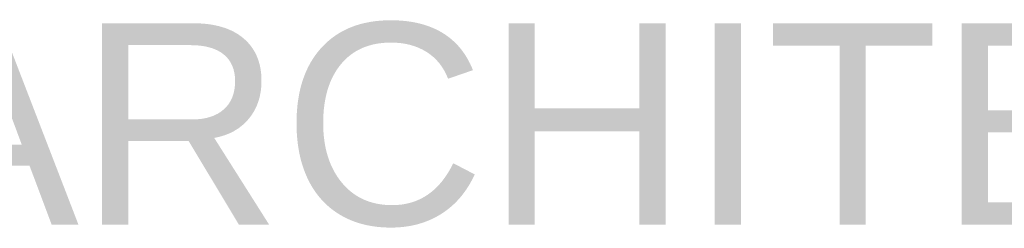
# Model space of a CAD drawing. Header units: millimetres. Extents: x 19422 to 119122, y -6876 to 97602.
# Tile 23 of 35: x 83438 to 87348, y 88445 to 89274. Entities that reach past the tile are written whole.
import ezdxf
from ezdxf.enums import TextEntityAlignment as Align

# ---------------------------------------------------------------- set-up
doc = ezdxf.new("R2010")
doc.units = ezdxf.units.MM
doc.layers.add('PT_IS_01_RZUT PIWNICY$0$IE_SYMBOLE', color=7, linetype='Continuous', lineweight=13, true_color=0xfe0000)
doc.layers.add('S_WODA', color=160, linetype='Continuous', lineweight=40)
doc.styles.add('PT_IS_01_RZUT PIWNICY$0$100 ARIAL', font='arial.ttf', dxfattribs={"height": 16})
doc.styles.add('PT_IS_01_RZUT PIWNICY$0$ARIAL', font='arial.ttf')

# ---------------------------------------------------------------- blocks, each defined once
blk = doc.blocks.new('PT_IS_01_RZUT PIWNICY')
at = {"style": 'PT_IS_01_RZUT PIWNICY$0$100 ARIAL'}
blk.add_text('ARCHITEKTURA PB 1:100', height=80, dxfattribs=at).set_placement((5128.92, 9261.93), align=Align.MIDDLE_CENTER)
at = {"layer": 'PT_IS_01_RZUT PIWNICY$0$IE_SYMBOLE', "style": 'PT_IS_01_RZUT PIWNICY$0$ARIAL', "flags": 12}
for tag, p in [('PIR', (6294.74, 6824.61)), ('O', (6258.04, 6679.36, 0)), ('KE', (6258.57, 6606.37))]:
    blk.add_attdef(tag, text='', height=15.08, dxfattribs=at).set_placement(p, align=Align.CENTER)

msp = doc.modelspace()

# ---------------------------------------------------------------- block references
at = {"layer": 'S_WODA', "xscale": 10, "yscale": 10, "zscale": 10}
msp.add_blockref('PT_IS_01_RZUT PIWNICY', (38438.7, -3759.7), dxfattribs=at)

doc.saveas('drawing.dxf')
